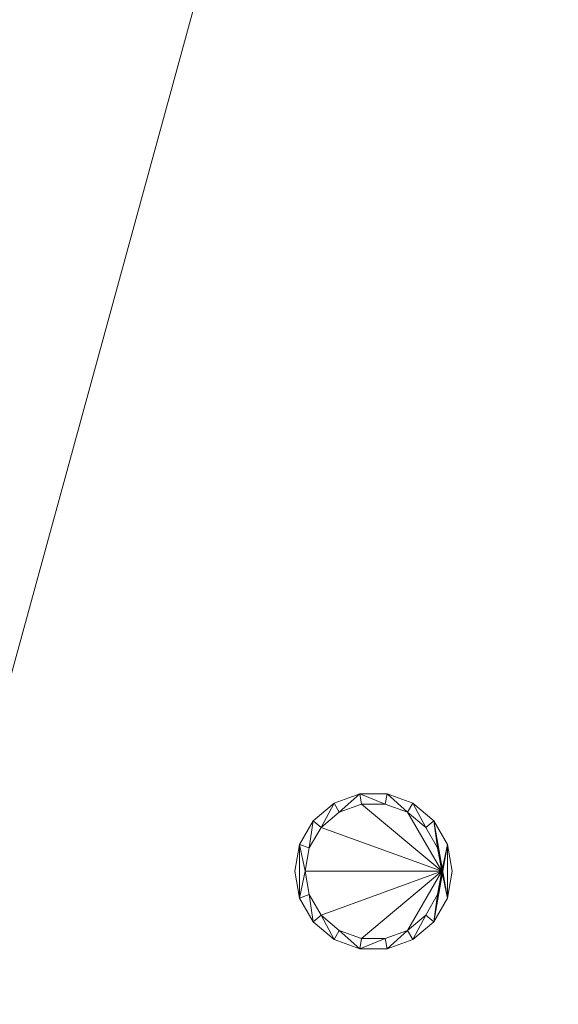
# Model space of a CAD drawing. Header units: inches. Extents: x -263 to 528, y -1 to 602.
# Tile 54 of 256: x 22 to 48, y 46 to 93. Entities that reach past the tile are written whole.
import ezdxf

# ---------------------------------------------------------------- set-up
doc = ezdxf.new("R2010")
doc.units = ezdxf.units.IN
doc.header["$MEASUREMENT"] = 0
doc.layers.add('New_Twindo - Lighting', color=7, linetype='Continuous')
doc.layers.add('Twindo - Slabs', color=7, linetype='Continuous')
doc.layers.add('New_Twindo - Lighting_Pen_No__10', color=1, linetype='Continuous', lineweight=18)

# ---------------------------------------------------------------- blocks, each defined once
blk = doc.blocks.new('Slab_D0BD3B49-249D-4DA8-80D4-D821BCE50D6B', base_point=(-249.5, 387))
at = {"layer": 'Twindo - Slabs', "lineweight": 0}
mesh = blk.add_polyface(dxfattribs=at)
corners = [(-192, 387), (-249.5, 387), (-249.5, 387, -6), (-192, 387, -6), (-89.75, 579.5), (-249.5, 579.5), (-192, 134.5), (-132, 134.5), (-132, 124.5), (10, 124.5), (10, 13.75), (161.5, 13.75), (161.5, 6.5), (252, 6.5), (252, 14), (415.5, 14), (415.5, 322.5), (222.5, 322.5), (222.5, 357.5), (-4, 357.5), (-4, 413), (101.5, 413), (101.5, 553.5), (-89.75, 553.5), (-249.5, 579.5, -6), (-192, 134.5, -6), (-89.75, 579.5, -6), (-89.75, 553.5, -6), (101.5, 553.5, -6), (101.5, 413, -6), (-4, 413, -6), (-4, 357.5, -6), (222.5, 357.5, -6), (222.5, 322.5, -6), (415.5, 322.5, -6), (415.5, 14, -6), (252, 14, -6), (252, 6.5, -6), (161.5, 6.5, -6), (161.5, 13.75, -6), (10, 13.75, -6), (10, 124.5, -6), (-132, 124.5, -6), (-132, 134.5, -6)]
mesh.append_faces([[corners[k] for k in face] for face in [(0, 1, 2, 3), (1, 5, 24, 2), (6, 0, 3, 25), (5, 4, 26, 24), (7, 6, 25, 43), (8, 7, 43, 42), (9, 8, 42, 41), (10, 9, 41, 40), (11, 10, 40, 39), (12, 11, 39, 38), (13, 12, 38, 37), (14, 13, 37, 36), (15, 14, 36, 35), (16, 15, 35, 34), (17, 16, 34, 33), (18, 17, 33, 32), (19, 18, 32, 31), (20, 19, 31, 30), (21, 20, 30, 29), (22, 21, 29, 28), (23, 22, 28, 27), (4, 23, 27, 26)]], dxfattribs={"color": 254})
mesh.append_faces([[corners[k] for k in face] for face in [(22, 20, 21), (16, 14, 15)]], dxfattribs={"vtx0": -1, "color": 254})
mesh.append_faces([[corners[k] for k in face] for face in [(28, 30, 27), (34, 36, 33)]], dxfattribs={"vtx0": -1, "vtx1": -1, "color": 254})
mesh.append_faces([[corners[k] for k in face] for face in [(4, 0, 7), (19, 23, 8), (19, 9, 11), (43, 3, 26), (42, 27, 31), (39, 41, 31)]], dxfattribs={"vtx0": -1, "vtx1": -1, "vtx2": -1, "color": 254})
mesh.append_faces([[corners[k] for k in face] for face in [(23, 7, 8), (19, 8, 9), (17, 11, 12), (17, 12, 13), (17, 13, 14), (3, 24, 26), (43, 26, 27), (39, 31, 32), (39, 32, 33)]], dxfattribs={"vtx0": -1, "vtx2": -1, "color": 254})
mesh.append_faces([[corners[k] for k in face] for face in [(29, 30, 28), (35, 36, 34)]], dxfattribs={"vtx1": -1, "color": 254})
mesh.append_faces([[corners[k] for k in face] for face in [(4, 5, 0), (23, 4, 7), (19, 20, 23), (22, 23, 20), (18, 19, 11), (17, 18, 11), (16, 17, 14), (42, 43, 27), (30, 31, 27), (41, 42, 31), (38, 39, 33), (37, 38, 33), (36, 37, 33)]], dxfattribs={"vtx1": -1, "vtx2": -1, "color": 254})
mesh.append_faces([[corners[k] for k in face] for face in [(5, 1, 0), (0, 6, 7), (9, 10, 11), (3, 2, 24), (43, 25, 3), (39, 40, 41)]], dxfattribs={"vtx2": -1, "color": 254})
blk = doc.blocks.new('Slab_C16FED3F-F51D-4887-95C2-45D370958F54', base_point=(-255.75, 595))
at = {"layer": 'Twindo - Slabs', "lineweight": 0}
mesh = blk.add_polyface(dxfattribs=at)
corners = [(95.5, 568, 128), (95.5, 570, 128), (-75.75, 570, 128), (-75.75, 595, 128), (-255.75, 595, 128), (-255.75, 379, 128), (-198, 379, 128), (-198, 134.5, 128), (-136, 134.5, 128), (-136, 110.5, 128), (6.5, 110.5, 128), (6.5, 6.5, 128), (315.5, 6.5, 128), (315.5, 8, 128), (378.5, 8, 128), (378.5, 6.5, 128), (523, 6.5, 128), (523, 132.25, 128), (421.5, 132.25, 128), (421.5, 333, 128), (239, 333, 128), (239, 391.501, 128), (240, 391.501, 128), (240, 457, 128), (237, 457, 128), (237, 568, 128), (201, 127.5, 128), (201, 128.125, 128), (244.5, 128.125, 128), (244.5, 127.5, 128), (244.5, 15, 128), (161.5, 15, 128), (161.5, 146.5, 128), (200.935, 146.5, 128), (200.997, 146.5, 128), (200.997, 128.5, 128), (95.5, 568, 101), (95.5, 570, 101), (-75.75, 570, 101), (-75.75, 595, 101), (-255.75, 595, 101), (-255.75, 379, 101), (-198, 379, 101), (-198, 134.5, 101), (-136, 134.5, 101), (-136, 110.5, 101), (6.5, 110.5, 101), (6.5, 6.5, 101), (315.5, 6.5, 101), (315.5, 8, 101), (378.5, 8, 101), (378.5, 6.5, 101), (523, 6.5, 101), (523, 132.25, 101), (421.5, 132.25, 101), (421.5, 333, 101), (239, 333, 101), (239, 391.501, 101), (240, 391.501, 101), (240, 457, 101), (237, 457, 101), (237, 568, 101), (201, 127.5, 120), (201, 128, 120), (201, 128.125, 120), (244.5, 128.125, 120), (244.5, 128, 120), (244.5, 127.5, 120), (244.5, 127.5, 101), (244.5, 15, 101), (161.5, 15, 101), (161.5, 146.5, 101), (200.935, 146.5, 101), (200.997, 146.5, 101), (200.997, 128.5, 114.5), (201, 127.5, 101)]
mesh.append_faces([[corners[k] for k in face] for face in [(36, 37, 1, 0), (37, 38, 2, 1), (38, 39, 3, 2), (39, 40, 4, 3), (40, 41, 5, 4), (41, 42, 6, 5), (42, 43, 7, 6), (43, 44, 8, 7), (44, 45, 9, 8), (45, 46, 10, 9), (46, 47, 11, 10), (47, 48, 12, 11), (48, 49, 13, 12), (49, 50, 14, 13), (50, 51, 15, 14), (51, 52, 16, 15), (52, 53, 17, 16), (53, 54, 18, 17), (54, 55, 19, 18), (55, 56, 20, 19), (56, 57, 21, 20), (57, 58, 22, 21), (58, 59, 23, 22), (59, 60, 24, 23), (60, 61, 25, 24), (61, 36, 0, 25), (28, 27, 64, 65), (69, 70, 31, 30), (70, 71, 32, 31), (33, 32, 71, 72), (33, 72, 73, 34), (34, 73, 74, 35), (62, 67, 66, 63), (65, 64, 63, 66), (67, 62, 75, 68), (72, 74, 73)]], dxfattribs={"color": 254})
mesh.append_faces([[corners[k] for k in face] for face in [(23, 21, 22), (27, 63, 64), (29, 66, 67), (29, 69, 30), (75, 74, 72), (52, 54, 53)]], dxfattribs={"vtx0": -1, "color": 254})
mesh.append_faces([[corners[k] for k in face] for face in [(16, 18, 15), (59, 57, 60)]], dxfattribs={"vtx0": -1, "vtx1": -1, "color": 254})
mesh.append_faces([[corners[k] for k in face] for face in [(3, 6, 8), (31, 0, 11), (0, 32, 34), (24, 34, 27), (20, 24, 27), (28, 30, 12), (20, 28, 13), (75, 26, 74), (44, 42, 39), (47, 36, 70), (75, 60, 56), (49, 68, 56)]], dxfattribs={"vtx0": -1, "vtx1": -1, "vtx2": -1, "color": 254})
mesh.append_faces([[corners[k] for k in face] for face in [(2, 8, 9), (2, 9, 10), (0, 10, 11), (20, 27, 28), (30, 11, 12), (28, 12, 13), (20, 13, 14), (18, 14, 15), (42, 40, 39), (44, 39, 38), (46, 38, 37), (46, 37, 36), (72, 36, 61), (75, 61, 60), (47, 70, 69), (49, 69, 68), (50, 56, 55), (50, 55, 54)]], dxfattribs={"vtx0": -1, "vtx2": -1, "color": 254})
mesh.append_faces([[corners[k] for k in face] for face in [(17, 18, 16), (58, 57, 59)]], dxfattribs={"vtx1": -1, "color": 254})
mesh.append_faces([[corners[k] for k in face] for face in [(3, 4, 6), (2, 3, 8), (1, 2, 10), (0, 1, 10), (31, 32, 0), (25, 0, 34), (24, 25, 34), (20, 21, 24), (23, 24, 21), (30, 31, 11), (19, 20, 14), (18, 19, 14), (45, 44, 38), (46, 45, 38), (47, 46, 36), (71, 70, 36), (72, 71, 36), (75, 72, 61), (57, 56, 60), (68, 75, 56), (48, 47, 69), (49, 48, 69), (50, 49, 56), (51, 50, 54), (52, 51, 54)]], dxfattribs={"vtx1": -1, "vtx2": -1, "color": 254})
mesh.append_faces([[corners[k] for k in face] for face in [(4, 5, 6), (6, 7, 8), (26, 35, 74), (42, 41, 40), (44, 43, 42)]], dxfattribs={"vtx2": -1, "color": 254})
mesh.append_faces([[corners[k] for k in face] for face in [(27, 26, 62, 63), (29, 28, 65, 66), (29, 67, 68, 69)]], dxfattribs={"vtx3": -1, "color": 254})
blk = doc.blocks.new('Slab_ED5BE3F0-089E-41BE-87EB-5EA2DDB2F362', base_point=(-198, 134.5))
at = {"layer": 'Twindo - Slabs', "lineweight": 0}
mesh = blk.add_polyface(dxfattribs=at)
corners = [(-198, 134.5, 254), (-198, 134.5, 246.5), (-136, 134.5, 246.5), (-136, 134.5, 254), (-198, 379, 254), (-198, 379, 246.5), (-75.75, 379, 246.5), (-75.75, 378, 246.5), (-9, 378, 246.5), (-9, 395.501, 246.5), (113, 395.501, 246.5), (113, 397.501, 246.5), (155, 397.501, 246.5), (155, 197, 246.5), (150.5, 197, 246.5), (150.5, 6.5, 246.5), (6.5, 6.5, 246.5), (6.5, 110.5, 246.5), (-136, 110.5, 246.5), (-136, 110.5, 254), (6.5, 110.5, 254), (6.5, 6.5, 254), (150.5, 6.5, 254), (150.5, 197, 254), (155, 197, 254), (155, 397.501, 254), (113, 397.501, 254), (113, 395.501, 254), (-9, 395.501, 254), (-9, 378, 254), (-75.75, 378, 254), (-75.75, 379, 254)]
mesh.append_faces([[corners[k] for k in face] for face in [(0, 1, 2, 3), (4, 5, 1, 0), (3, 2, 18, 19), (31, 6, 5, 4), (30, 7, 6, 31), (29, 8, 7, 30), (28, 9, 8, 29), (27, 10, 9, 28), (26, 11, 10, 27), (25, 12, 11, 26), (24, 13, 12, 25), (23, 14, 13, 24), (22, 15, 14, 23), (21, 16, 15, 22), (20, 17, 16, 21), (19, 18, 17, 20)]], dxfattribs={"color": 254})
mesh.append_faces([[corners[k] for k in face] for face in [(25, 23, 24)]], dxfattribs={"vtx0": -1, "color": 254})
mesh.append_faces([[corners[k] for k in face] for face in [(12, 14, 11)]], dxfattribs={"vtx0": -1, "vtx1": -1, "color": 254})
mesh.append_faces([[corners[k] for k in face] for face in [(2, 5, 6), (2, 6, 7), (18, 7, 8), (17, 8, 9), (17, 9, 10), (14, 10, 11), (30, 3, 19), (29, 19, 20), (27, 20, 21), (27, 21, 22), (27, 22, 23)]], dxfattribs={"vtx0": -1, "vtx2": -1, "color": 254})
mesh.append_faces([[corners[k] for k in face] for face in [(13, 14, 12)]], dxfattribs={"vtx1": -1, "color": 254})
mesh.append_faces([[corners[k] for k in face] for face in [(18, 2, 7), (17, 18, 8), (16, 17, 10), (15, 16, 10), (14, 15, 10), (31, 4, 3), (30, 31, 3), (29, 30, 19), (28, 29, 20), (27, 28, 20), (26, 27, 23), (25, 26, 23)]], dxfattribs={"vtx1": -1, "vtx2": -1, "color": 254})
mesh.append_faces([[corners[k] for k in face] for face in [(2, 1, 5), (4, 0, 3)]], dxfattribs={"vtx2": -1, "color": 254})
blk = doc.blocks.new('Lamp_A87B0175-2F15-4811-8D4C-CB5EE1B1E64B')
at = {"layer": 'New_Twindo - Lighting', "lineweight": 0}
mesh = blk.add_polyface(dxfattribs=at)
corners = [(42.75, 52.75, 100.5), (42.524, 54.033, 100.5), (42.524, 54.033, 101), (42.75, 52.75, 101), (41.873, 55.16, 100.5), (41.873, 55.16, 101), (40.875, 55.998, 100.5), (40.875, 55.998, 101), (39.651, 56.443, 100.5), (39.651, 56.443, 101), (38.349, 56.443, 100.5), (38.349, 56.443, 101), (37.125, 55.998, 100.5), (37.125, 55.998, 101), (36.127, 55.16, 100.5), (36.127, 55.16, 101), (35.476, 54.033, 100.5), (35.476, 54.033, 101), (35.25, 52.75, 100.5), (35.25, 52.75, 101), (35.476, 51.467, 100.5), (35.476, 51.467, 101), (36.127, 50.34, 100.5), (36.127, 50.34, 101), (37.125, 49.502, 100.5), (37.125, 49.502, 101), (38.349, 49.057, 100.5), (38.349, 49.057, 101), (39.651, 49.057, 100.5), (39.651, 49.057, 101), (40.875, 49.502, 100.5), (40.875, 49.502, 101), (41.873, 50.34, 100.5), (41.873, 50.34, 101), (42.524, 51.467, 100.5), (42.524, 51.467, 101), (42.25, 52.75, 100.5), (42.054, 51.638, 100.5), (42.054, 51.638, 101), (42.25, 52.75, 101), (41.49, 50.661, 100.5), (41.49, 50.661, 101), (40.625, 49.935, 100.5), (40.625, 49.935, 101), (39.564, 49.549, 100.5), (39.564, 49.549, 101), (38.436, 49.549, 100.5), (38.436, 49.549, 101), (37.375, 49.935, 100.5), (37.375, 49.935, 101), (36.51, 50.661, 100.5), (36.51, 50.661, 101), (35.946, 51.638, 100.5), (35.946, 51.638, 101), (35.75, 52.75, 100.5), (35.75, 52.75, 101), (35.946, 53.862, 100.5), (35.946, 53.862, 101), (36.51, 54.839, 100.5), (36.51, 54.839, 101), (37.375, 55.565, 100.5), (37.375, 55.565, 101), (38.436, 55.951, 100.5), (38.436, 55.951, 101), (39.564, 55.951, 100.5), (39.564, 55.951, 101), (40.625, 55.565, 100.5), (40.625, 55.565, 101), (41.49, 54.839, 100.5), (41.49, 54.839, 101), (42.054, 53.862, 100.5), (42.054, 53.862, 101)]
mesh.append_faces([[corners[k] for k in face] for face in [(0, 1, 2, 3), (1, 4, 5, 2), (4, 6, 7, 5), (6, 8, 9, 7), (8, 10, 11, 9), (10, 12, 13, 11), (12, 14, 15, 13), (14, 16, 17, 15), (16, 18, 19, 17), (18, 20, 21, 19), (20, 22, 23, 21), (22, 24, 25, 23), (24, 26, 27, 25), (26, 28, 29, 27), (28, 30, 31, 29), (30, 32, 33, 31), (32, 34, 35, 33), (34, 0, 3, 35), (36, 37, 38, 39), (37, 40, 41, 38), (40, 42, 43, 41), (42, 44, 45, 43), (44, 46, 47, 45), (46, 48, 49, 47), (48, 50, 51, 49), (50, 52, 53, 51), (52, 54, 55, 53), (54, 56, 57, 55), (56, 58, 59, 57), (58, 60, 61, 59), (60, 62, 63, 61), (62, 64, 65, 63), (64, 66, 67, 65), (66, 68, 69, 67), (68, 70, 71, 69), (70, 36, 39, 71)]], dxfattribs={"color": 9})
mesh.append_faces([[corners[k] for k in face] for face in [(20, 16, 54), (34, 36, 4), (17, 21, 55), (2, 39, 33)]], dxfattribs={"vtx0": -1, "vtx1": -1, "vtx2": -1, "color": 9})
mesh.append_faces([[corners[k] for k in face] for face in [(20, 54, 52), (56, 16, 14), (22, 52, 50), (58, 14, 12), (24, 50, 48), (60, 12, 10), (26, 48, 46), (26, 46, 44), (64, 10, 8), (28, 44, 42), (66, 8, 6), (30, 42, 40), (68, 6, 4), (32, 40, 37), (32, 37, 36), (34, 4, 1), (17, 55, 57), (53, 21, 23), (15, 57, 59), (51, 23, 25), (13, 59, 61), (49, 25, 27), (11, 61, 63), (11, 63, 65), (45, 27, 29), (9, 65, 67), (43, 29, 31), (7, 67, 69), (41, 31, 33), (5, 69, 71), (5, 71, 39), (2, 33, 35)]], dxfattribs={"vtx0": -1, "vtx2": -1, "color": 9})
mesh.append_faces([[corners[k] for k in face] for face in [(0, 34, 1), (3, 2, 35)]], dxfattribs={"vtx1": -1, "color": 9})
mesh.append_faces([[corners[k] for k in face] for face in [(56, 54, 16), (22, 20, 52), (58, 56, 14), (24, 22, 50), (60, 58, 12), (26, 24, 48), (62, 60, 10), (64, 62, 10), (28, 26, 44), (66, 64, 8), (30, 28, 42), (68, 66, 6), (32, 30, 40), (70, 68, 4), (36, 70, 4), (34, 32, 36), (53, 55, 21), (15, 17, 57), (51, 53, 23), (13, 15, 59), (49, 51, 25), (11, 13, 61), (47, 49, 27), (45, 47, 27), (9, 11, 65), (43, 45, 29), (7, 9, 67), (41, 43, 31), (5, 7, 69), (38, 41, 33), (39, 38, 33), (2, 5, 39)]], dxfattribs={"vtx1": -1, "vtx2": -1, "color": 9})
mesh.append_faces([[corners[k] for k in face] for face in [(20, 18, 16), (17, 19, 21)]], dxfattribs={"vtx2": -1, "color": 9})
mesh = blk.add_polyface(dxfattribs=at)
corners = [(42.25, 52.75, 100.554), (42.054, 51.638, 100.554), (41.49, 50.661, 100.554), (40.625, 49.935, 100.554), (39.564, 49.549, 100.554), (38.436, 49.549, 100.554), (37.375, 49.935, 100.554), (36.51, 50.661, 100.554), (35.946, 51.638, 100.554), (35.75, 52.75, 100.554), (35.946, 53.862, 100.554), (36.51, 54.839, 100.554), (37.375, 55.565, 100.554), (38.436, 55.951, 100.554), (39.564, 55.951, 100.554), (40.625, 55.565, 100.554), (41.49, 54.839, 100.554), (42.054, 53.862, 100.554)]
mesh.append_faces([[corners[k] for k in face] for face in [(0, 15, 16, 17)]], dxfattribs={"vtx0": -1, "color": 7})
mesh.append_faces([[corners[k] for k in face] for face in [(0, 3, 4, 5), (0, 5, 6, 7), (0, 7, 8, 9), (0, 9, 10, 11), (0, 11, 12, 13), (0, 13, 14, 15)]], dxfattribs={"vtx0": -1, "vtx3": -1, "color": 7})
mesh.append_faces([[corners[k] for k in face] for face in [(0, 1, 2, 3)]], dxfattribs={"vtx3": -1, "color": 7})

msp = doc.modelspace()

# ---------------------------------------------------------------- block references
at = {"layer": 'New_Twindo - Lighting_Pen_No__10', "color": 1, "linetype": 'Continuous', "lineweight": 18}
msp.add_blockref('Lamp_A87B0175-2F15-4811-8D4C-CB5EE1B1E64B', (0, 0), dxfattribs=at)
at = {"layer": 'Twindo - Slabs', "color": 251, "linetype": 'Continuous', "lineweight": 18, "true_color": 0x4a4a4a}
for name, p in [('Slab_C16FED3F-F51D-4887-95C2-45D370958F54', (-255.75, 595)), ('Slab_D0BD3B49-249D-4DA8-80D4-D821BCE50D6B', (-249.5, 387)), ('Slab_ED5BE3F0-089E-41BE-87EB-5EA2DDB2F362', (-198, 134.5))]:
    msp.add_blockref(name, p, dxfattribs=at)

doc.saveas('drawing.dxf')
